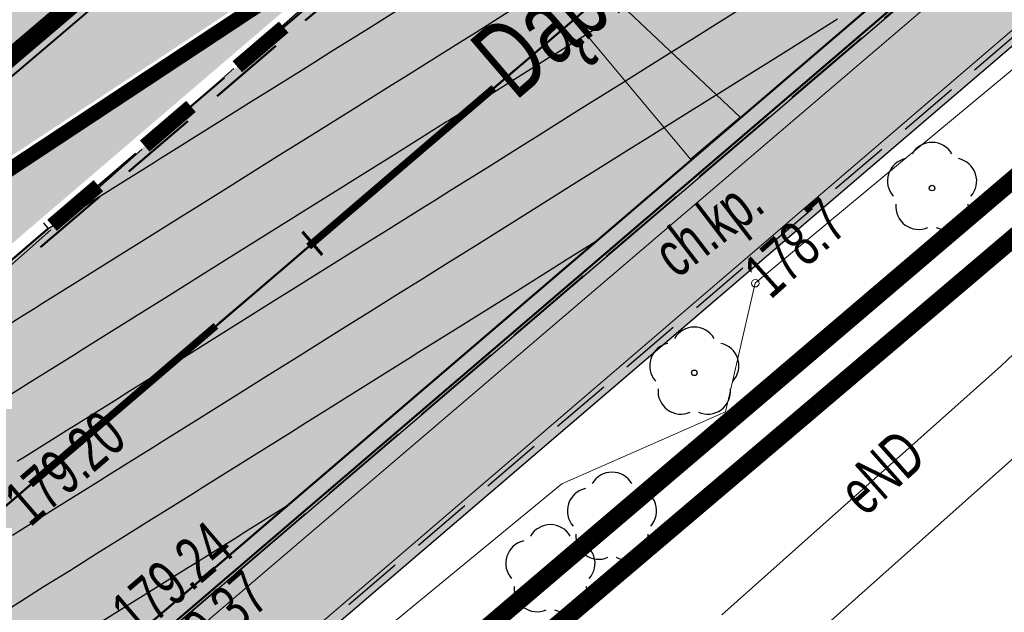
# Model space of a CAD drawing. Header units: metres. Extents: x 7429064 to 7431133, y 5709479 to 5714472.
# Tile 110 of 176: x 7429667 to 7429684, y 5709994 to 5710004. Entities that reach past the tile are written whole.
import ezdxf
from ezdxf.enums import TextEntityAlignment as Align

# ---------------------------------------------------------------- set-up
doc = ezdxf.new("R2010")
doc.units = ezdxf.units.M
for name, pattern in [('1', [0]), ('12', [3, 1, -1, 0, -1]), ('2_KTCR02', [1.5, 1, -0.5]), ('2_KTJZ01', [2, 1.5, -0.5]), ('2_KTKR01', [0]), ('3_14', [1, -1]), ('3_KTCR02', [1.5, 1, -0.5]), ('3_KTJZ01', [2, 1.5, -0.5]), ('3_KTKR01', [0]), ('4_SUPE_01', [0]), ('4_SUPT_01', [0]), ('4_SUPW_01', [0]), ('7_1', [0]), ('7_SUPE_01', [0]), ('7_SUPT_01', [0]), ('7_SUPW_01', [0]), ('CENTER2', [1.125, 0.75, -0.125, 0.125, -0.125]), ('DASHED', [19.05, 12.7, -6.35]), ('HIDDEN', [0.375, 0.25, -0.125])]:
    doc.linetypes.add(name, pattern=pattern)
for name, color, linetype in [('_1_Mapa', 7, 'Continuous'), ('_1_X-REFY', 7, 'Continuous'), ('C-DROGI-SYTUACJA-ETYKIETY', 7, 'Continuous'), ('C-TEREN', 7, 'Continuous'), ('zzz.gaHSDomyslna', 7, 'Continuous')]:
    doc.layers.add(name, color=color, linetype=linetype)
doc.layers.add('_Brudnopis', color=22, linetype='Continuous', lineweight=50, plot=False)
for name, color, linetype, lineweight in [('_D_4_ŚCIEK PRZYKRAWĘŻNIKOWY_2 KOSTKI', 200, 'DASHED', 50), ('_D_7_PAS DROGOWY-LINIA ROZGR TEREN INW', 222, 'HIDDEN', 50), ('_D_7_TEREN NIEZBEDNY DLA OB_BUD', 252, 'HIDDEN', 50), ('_D_8_Wymiary', 7, 'Continuous', 20), ('D_1_KOCIE OCZKA', 7, 'Continuous', 50), ('D_1_LINIA_KRAWĘŻNIK KAM_20_30 WYN 0 CM_BEZ FAZY', 80, 'DASHED', 50), ('D_1_LINIA_KRAWĘŻNIK_BET_20_30 WYN 12 CM - III', 7, 'Continuous', 50), ('D_1_Nachylenie_poprzeczne', 7, 'Continuous', 20), ('gaPoziome', 7, 'Continuous', 30), ('GMINA_L_0', 252, '12', 35), ('KTCR_E_T_1', 252, 'Continuous', 15), ('KTCR_L_1', 252, '2_KTCR02', 30), ('KTJZ_L_0', 252, '2_KTJZ01', 30), ('KTKR_L_0', 252, '2_KTKR01', 30), ('KTUL_E_T_0', 252, 'Continuous', 25), ('OBOP_T_1', 82, 'Continuous', 30), ('RTPW_T_1', 252, 'Continuous', 15), ('SUPE_E_T_3', 252, 'Continuous', 15), ('SUPE_L_3', 252, '4_SUPE_01', 18), ('SUPT_L_0', 252, '4_SUPT_01', 18), ('SUPW_L_0', 252, '4_SUPW_01', 18), ('SUTT_T_0', 252, 'Continuous', 18)]:
    doc.layers.add(name, color=color, linetype=linetype, lineweight=lineweight)
doc.layers.add('D_1_LINIA_OBRZEŻE_BET_6x30cm - III', color=24, linetype='Continuous', lineweight=30, transparency=0.3)
for name, color, linetype, lineweight, true_color, transparency in [('D_2_HECZ_CHODNIK_KOSTKA', 7, 'Continuous', 0, 0xf7f588, 0.35), ('D_2_HECZ_JEZDNIA KR3- NOWA KONSTRUKCJA', 7, 'Continuous', 13, 0x99e6ff, 0.3), ('D_2_HECZ_ZATOKI AUTOBUSOWE', 7, 'Continuous', 0, 0x002e23, 0.5)]:
    doc.layers.add(name, color=color, linetype=linetype, lineweight=lineweight, true_color=true_color, transparency=transparency)
doc.layers.add('DZIALKA_L_0', color=7, linetype='1', lineweight=40, true_color=0x008000)
doc.layers.add('HECZ DROGI ROWEROWE', color=7, linetype='Continuous', lineweight=13, true_color=0xff8a8a)

# ---------------------------------------------------------------- blocks, each defined once
blk = doc.blocks.new('3_OBOP02_01')
at = {"linetype": 'Continuous'}
blk.add_circle((0, 0), 0.045, dxfattribs=at)
for centre, start, end in [((0, 0.375), 30.1401, 149.8599), ((-0.357, 0.116), 102.1445, 221.86), ((0.357, 0.116), 318.14, 77.8555), ((-0.22, -0.303), 174.1482, 293.8542), ((0.22, -0.303), 246.1458, 5.8518)]:
    blk.add_arc(centre, 0.375, start, end, dxfattribs=at)
blk = doc.blocks.new('7_SUPS01_07')
at = {"linetype": 'Continuous'}
blk.add_circle((0, 0), 0.0625, dxfattribs=at)
blk = doc.blocks.new('X-ref_MDCP_Szara')
at = {"layer": 'DZIALKA_L_0', "linetype": '1'}
for p, q in [((7429836.45, 5710146.5), (7429660.24, 5709996.55)), ((7429668.8, 5709988.15), (7429832.91, 5710127.96))]:
    blk.add_line(p, q, dxfattribs=at)
at = {"layer": 'GMINA_L_0', "linetype": '12'}
blk.add_line((7429660.24, 5709996.55), (7429836.45, 5710146.5), dxfattribs=at)
at = {"layer": 'KTCR_L_1', "linetype": '3_14'}
blk.add_line((7429669.51, 5709993.15), (7429691.93, 5710012.33), dxfattribs=at)
at = {"layer": 'KTCR_L_1', "linetype": '3_KTCR02'}
blk.add_line((7429693.03, 5710011.15), (7429670.48, 5709991.88), dxfattribs=at)
at = {"layer": 'KTJZ_L_0', "linetype": '3_KTJZ01'}
for p, q in [((7429665.37, 5709997.77), (7429687.8, 5710017.54)), ((7429691.93, 5710012.33), (7429669.51, 5709993.15))]:
    blk.add_line(p, q, dxfattribs=at)
at = {"layer": 'KTKR_L_0', "linetype": '3_KTKR01'}
blk.add_line((7429669.51, 5709993.15), (7429691.93, 5710012.33), dxfattribs=at)
at = {"layer": 'SUPE_L_3', "linetype": '7_SUPE_01'}
for p, q in [((7429683.58, 5709997.85), (7429685.19, 5709999.39)), ((7429679, 5709993.77), (7429683.58, 5709997.85))]:
    blk.add_line(p, q, dxfattribs=at)
at = {"layer": 'SUPT_L_0', "linetype": '7_SUPT_01'}
for p, q in [((7429679.55, 5709999.21), (7429709.97, 5710024.48)), ((7429680.47, 5709993.39), (7429691.22, 5710002.97)), ((7429679.06, 5709997.1), (7429679.55, 5709999.21)), ((7429676.38, 5709995.92), (7429679.06, 5709997.1)), ((7429663.52, 5709985.36), (7429676.38, 5709995.92))]:
    blk.add_line(p, q, dxfattribs=at)
at = {"layer": 'SUPW_L_0', "linetype": '7_SUPW_01'}
for p, q in [((7429659.872, 5709982.877), (7429732.87, 5710045.46)), ((7429694.747, 5710014.324), (7429659.01, 5709983.809))]:
    blk.add_line(p, q, dxfattribs=at)
at = {"layer": 'SUPW_L_0', "linetype": '7_1'}
for p, q in [((7429659.872, 5709982.877), (7429732.87, 5710045.46)), ((7429659.01, 5709983.809), (7429694.747, 5710014.324))]:
    blk.add_line(p, q, dxfattribs=at)
at = {"layer": 'OBOP_T_1'}
for p in [(7429682.45, 5710000.77), (7429678.55, 5709997.74), (7429677.2, 5709995.36), (7429676.19, 5709994.5)]:
    blk.add_blockref('3_OBOP02_01', p, dxfattribs=at)
at = {"layer": 'SUTT_T_0'}
blk.add_blockref('7_SUPS01_07', (7429679.55, 5709999.21), dxfattribs=at)
at = {"layer": 'KTCR_E_T_1', "width": 0.7}
blk.add_text('ch.kp.', height=0.75, rotation=37.5191, dxfattribs=at).set_placement((7429678.831, 5710000.066), align=Align.MIDDLE)
at = {"layer": 'KTUL_E_T_0', "width": 0.7}
blk.add_text('Dąbrowska', height=1.25, rotation=40.5459, dxfattribs=at).set_placement((7429677.534, 5710004.446), align=Align.MIDDLE)
at = {"layer": 'RTPW_T_1', "width": 0.7}
blk.add_text('179.20', height=0.75, rotation=40.8316, dxfattribs=at).set_placement((7429667.41, 5709995.48), align=Align.MIDDLE_LEFT)
blk.add_text('179.24', height=0.75, rotation=40.5245, dxfattribs=at).set_placement((7429669.41, 5709993.38))
blk.add_text('179.37', height=0.75, rotation=40.8091, dxfattribs=at).set_placement((7429669.51, 5709993.15), align=Align.TOP_LEFT)
at = {"layer": 'SUPE_E_T_3', "width": 0.7}
blk.add_text('eND', height=0.75, rotation=41.6956, dxfattribs=at).set_placement((7429681.625, 5709996.109), align=Align.MIDDLE)
at = {"layer": 'SUTT_T_0', "width": 0.7}
blk.add_text('178.7', height=0.75, rotation=41.9019, dxfattribs=at).set_placement((7429679.55, 5709999.21), align=Align.MIDDLE_LEFT)
blk = doc.blocks.new('*U280')
at = {"layer": 'zzz.gaHSDomyslna', "color": 140}
for points in [[(22.792, 19.507, 0.12, 0.12, 0), (25.831, 22.108, 0.12, 0.12, 0)], [(18.234, 15.606, 0.12, 0.12, 0), (21.273, 18.206, 0.12, 0.12, 0)]]:
    blk.add_lwpolyline(points, format="xyseb", dxfattribs=at)
blk = doc.blocks.new('*U287')
at = {"layer": 'zzz.gaHSDomyslna', "color": 140}
for points in [[(37.987, 32.512, 0.24, 0.24, 0), (38.747, 33.162, 0.24, 0.24, 0)], [(36.467, 31.211, 0.24, 0.24, 0), (37.227, 31.861, 0.24, 0.24, 0)], [(34.948, 29.911, 0.24, 0.24, 0), (35.708, 30.561, 0.24, 0.24, 0)]]:
    blk.add_lwpolyline(points, format="xyseb", dxfattribs=at)
blk = doc.blocks.new('*U210')
at = {"layer": 'zzz.gaHSDomyslna', "color": 140}
blk.add_lwpolyline([(0, 0, 0.24, 0.24, 0), (5.822, 3.844, 0.24, 0.24, 0.031099), (8.779, 6.072, 0.24, 0.24, 0), (20.467, 16.076, 0.24, 0.24, 0)], format="xyseb", dxfattribs=at)
blk = doc.blocks.new('spearator')
at = {"layer": 'D_1_KOCIE OCZKA'}
h = blk.add_hatch(color=12, dxfattribs=at)
h.dxf.hatch_style = 1
edge = h.paths.add_edge_path()
edge.add_line((7429810.877, 5710121.625), (7429811.641, 5710122.271))
edge.add_arc((7429811.592, 5710122.328), 0.075, 310.2315, 490.2315)
edge.add_line((7429811.544, 5710122.386), (7429810.781, 5710121.74))
edge.add_arc((7429810.829, 5710121.683), 0.075, 130.2315, 310.2315)
at = {"layer": 'D_1_KOCIE OCZKA', "lineweight": 18, "flags": 128}
blk.add_lwpolyline([(7429810.877, 5710121.625), (7429811.641, 5710122.271, 1), (7429811.544, 5710122.386), (7429810.781, 5710121.74, 1)], format="xyb", close=True, dxfattribs=at)
blk = doc.blocks.new('X-ref_SOR')
at = {"layer": 'D_1_KOCIE OCZKA', "rotation": 353.3374270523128}
blk.add_blockref('spearator', (-612466.144, 900463.428), dxfattribs=at)
at = {"layer": 'gaPoziome'}
for name, p in [('*U210', (7429666.336, 5710000.426)), ('*U280', (7429649.431, 5709980.304)), ('*U287', (7429633.068, 5709970.248))]:
    blk.add_blockref(name, p, dxfattribs=at)
blk = doc.blocks.new('x-ref_warstwice')
at = {"layer": 'C-TEREN', "color": 46, "linetype": 'Continuous', "lineweight": 30}
for p, q in [((7429676.225, 5710002.947, 179.2), (7429676.982, 5710003.421, 179.2)), ((7429676.982, 5710003.421, 179.2), (7429677.083, 5710003.484, 179.2)), ((7429677.083, 5710003.484, 179.2), (7429677.091, 5710003.489, 179.2)), ((7429675.368, 5710002.411, 179.2), (7429676.166, 5710002.91, 179.2)), ((7429676.166, 5710002.91, 179.2), (7429676.225, 5710002.947, 179.2)), ((7429674.971, 5710002.163, 179.2), (7429675.349, 5710002.399, 179.2)), ((7429675.349, 5710002.399, 179.2), (7429675.368, 5710002.411, 179.2)), ((7429674.533, 5710001.889, 179.2), (7429674.971, 5710002.163, 179.2)), ((7429674.511, 5710001.875, 179.2), (7429674.533, 5710001.889, 179.2)), ((7429673.654, 5710001.339, 179.2), (7429674.487, 5710001.86, 179.2)), ((7429674.487, 5710001.86, 179.2), (7429674.511, 5710001.875, 179.2)), ((7429672.9, 5710000.867, 179.2), (7429673.654, 5710001.339, 179.2)), ((7429672.083, 5710000.356, 179.2), (7429672.796, 5710000.802, 179.2)), ((7429672.796, 5710000.802, 179.2), (7429672.9, 5710000.867, 179.2)), ((7429671.779, 5710000.166, 179.2), (7429671.939, 5710000.266, 179.2)), ((7429671.939, 5710000.266, 179.2), (7429672.083, 5710000.356, 179.2)), ((7429671.082, 5709999.73, 179.2), (7429671.779, 5710000.166, 179.2)), ((7429670.451, 5709999.335, 179.2), (7429671.082, 5709999.73, 179.2)), ((7429670.225, 5709999.194, 179.2), (7429670.451, 5709999.335, 179.2)), ((7429669.975, 5709999.037, 179.2), (7429670.225, 5709999.194, 179.2)), ((7429669.367, 5709998.657, 179.2), (7429669.975, 5709999.037, 179.2)), ((7429668.818, 5709998.313, 179.2), (7429669.367, 5709998.657, 179.2)), ((7429668.51, 5709998.121, 179.2), (7429668.818, 5709998.313, 179.2)), ((7429667.952, 5709997.772, 179.2), (7429668.383, 5709998.042, 179.2)), ((7429668.383, 5709998.042, 179.2), (7429668.462, 5709998.091, 179.2)), ((7429668.462, 5709998.091, 179.2), (7429668.51, 5709998.121, 179.2)), ((7429667.653, 5709997.585, 179.2), (7429667.952, 5709997.772, 179.2)), ((7429667.185, 5709997.292, 179.2), (7429667.653, 5709997.585, 179.2))]:
    blk.add_line(p, q, dxfattribs=at)
at = {"layer": 'C-TEREN', "color": 42, "linetype": 'HIDDEN', "lineweight": 25, "ltscale": 10}
for points, elevation in [([(7429667.446, 5709996.289), (7429667.563, 5709996.362), (7429668.303, 5709996.825), (7429668.368, 5709996.866), (7429669.033, 5709997.282), (7429669.155, 5709997.358), (7429669.16, 5709997.361), (7429669.196, 5709997.384), (7429669.906, 5709997.828), (7429670.012, 5709997.894), (7429670.017, 5709997.898), (7429670.023, 5709997.901), (7429670.875, 5709998.434), (7429671.645, 5709998.916), (7429671.732, 5709998.97), (7429671.828, 5709999.03), (7429672.589, 5709999.506), (7429673.278, 5709999.937), (7429673.447, 5710000.043), (7429674.094, 5710000.448), (7429674.304, 5710000.579), (7429674.535, 5710000.724), (7429675.161, 5710001.115), (7429675.727, 5710001.469), (7429676.018, 5710001.651), (7429676.544, 5710001.98), (7429676.876, 5710002.188), (7429677.36, 5710002.491), (7429677.733, 5710002.724), (7429678.145, 5710002.982), (7429678.59, 5710003.26), (7429678.993, 5710003.512), (7429679.447, 5710003.797)], 179.22), ([(7429667.002, 5709998.344), (7429667.535, 5709998.678), (7429667.733, 5709998.801), (7429667.769, 5709998.824), (7429667.86, 5709998.881), (7429668.44, 5709999.243), (7429668.717, 5709999.417), (7429669.024, 5709999.609), (7429669.574, 5709999.953), (7429670.072, 5710000.265), (7429670.432, 5710000.49), (7429670.828, 5710000.738), (7429671.289, 5710001.026), (7429671.705, 5710001.286), (7429672.146, 5710001.562), (7429672.522, 5710001.797), (7429673.003, 5710002.098), (7429673.536, 5710002.431), (7429673.861, 5710002.635), (7429674.155, 5710002.819), (7429674.718, 5710003.171), (7429674.971, 5710003.329), (7429675.575, 5710003.707)], 179.18), ([(7429667.877, 5710000.198), (7429667.887, 5710000.186), (7429667.955, 5710000.107), (7429668.061, 5710000.173), (7429668.067, 5710000.177), (7429668.073, 5710000.18), (7429668.924, 5710000.713), (7429669.694, 5710001.195), (7429669.781, 5710001.249), (7429669.877, 5710001.309), (7429670.639, 5710001.786), (7429671.327, 5710002.216), (7429671.496, 5710002.322), (7429672.144, 5710002.727), (7429672.353, 5710002.858), (7429672.585, 5710003.003), (7429673.21, 5710003.394), (7429673.777, 5710003.749)], 179.16), ([(7429680.901, 5710003.539), (7429680.098, 5710003.037), (7429679.371, 5710002.582), (7429679.24, 5710002.501), (7429679.096, 5710002.41), (7429678.383, 5710001.964), (7429677.738, 5710001.561), (7429677.526, 5710001.428), (7429676.922, 5710001.05), (7429676.669, 5710000.892), (7429676.105, 5710000.539), (7429675.811, 5710000.355), (7429675.486, 5710000.152), (7429674.954, 5709999.819), (7429674.472, 5709999.518), (7429674.097, 5709999.283), (7429673.656, 5709999.007), (7429673.24, 5709998.747), (7429672.779, 5709998.459), (7429672.382, 5709998.21), (7429672.023, 5709997.986), (7429671.525, 5709997.674), (7429670.974, 5709997.33), (7429670.668, 5709997.138), (7429670.39, 5709996.964), (7429669.81, 5709996.602), (7429669.72, 5709996.545), (7429669.683, 5709996.522), (7429669.486, 5709996.398), (7429668.953, 5709996.065), (7429668.757, 5709995.943), (7429668.096, 5709995.529), (7429667.365, 5709995.072)], 179.24), ([(7429676.921, 5709999.883), (7429676.483, 5709999.609), (7429676.462, 5709999.596), (7429676.437, 5709999.581), (7429675.604, 5709999.059), (7429674.851, 5709998.588), (7429674.747, 5709998.523), (7429674.034, 5709998.077), (7429673.89, 5709997.987), (7429673.73, 5709997.887), (7429673.032, 5709997.451), (7429672.401, 5709997.056), (7429672.175, 5709996.914), (7429671.925, 5709996.758), (7429671.318, 5709996.378), (7429670.768, 5709996.034), (7429670.461, 5709995.842), (7429670.412, 5709995.812), (7429670.334, 5709995.762), (7429669.902, 5709995.493), (7429669.603, 5709995.306), (7429669.135, 5709995.013), (7429668.746, 5709994.769), (7429668.316, 5709994.5), (7429667.889, 5709994.233), (7429667.503, 5709993.991), (7429667.032, 5709993.697)], 179.26), ([(7429671.857, 5709995.549), (7429671.146, 5709995.104), (7429671.111, 5709995.082), (7429671.105, 5709995.079), (7429670.984, 5709995.003), (7429670.319, 5709994.587), (7429670.254, 5709994.546), (7429669.513, 5709994.083), (7429669.396, 5709994.01), (7429669.267, 5709993.929), (7429668.539, 5709993.473)], 179.28)]:
    blk.add_lwpolyline(points, dxfattribs=dict(at, elevation=elevation))
blk = doc.blocks.new('AeccTickLine')
at = {"color": 0, "linetype": 'ByBlock', "lineweight": -2}
blk.add_line((0, 1), (0, -1), dxfattribs=at)
blk = doc.blocks.new('OŚ_Dąbrowskiego_1')
at = {"layer": '_D_8_Wymiary', "color": 1, "linetype": 'CENTER2', "lineweight": 35, "flags": 128}
blk.add_lwpolyline([(7429230.998, 5709660.664), (7429273.145, 5709676.622, 0.085629), (7429337.582, 5709714.618), (7429502.301, 5709854.381), (7429714.669, 5710036.139), (7429868.111, 5710165.952)], format="xyb", dxfattribs=at)
at = {"layer": 'C-DROGI-SYTUACJA-ETYKIETY', "color": 7, "linetype": 'Continuous', "lineweight": 60, "xscale": 0.25, "yscale": 0.25, "zscale": 0.25, "rotation": 40.55900962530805}
blk.add_blockref('AeccTickLine', (7429672.284, 5709999.863), dxfattribs=at)

msp = doc.modelspace()

# ---------------------------------------------------------------- hatches: boundary and pattern name
at = {"layer": 'D_1_Nachylenie_poprzeczne', "transparency": 33554508}
h = msp.add_hatch(color=256, dxfattribs=at)
h.dxf.hatch_style = 1
h.paths.add_polyline_path([(7429679.302, 5710001.932), (7429678.489, 5710001.244), (7429672.722, 5710008.149)])
at = {"layer": 'D_2_HECZ_CHODNIK_KOSTKA', "transparency": 33554585}
h = msp.add_hatch(color=256, dxfattribs=at)
h.dxf.hatch_style = 1
h.paths.add_polyline_path([(7429638.934, 5709954.087), (7429640.777, 5709951.999), (7429638.441, 5709949.938), (7429636.626, 5709951.994)], flags=16)
edge = h.paths.add_edge_path(flags=16)
edge.add_arc((7429654.582, 5709963.368), 1.5, 0, 360)
h.paths.add_polyline_path([(7429662.693, 5709978.696), (7429660.193, 5709981.617), (7429660.302, 5709983.027), (7429663.87, 5709986.081), (7429664.797, 5709985.745), (7429665.85, 5709979.514), (7429664.189, 5709978.469)], flags=16)
edge = h.paths.add_edge_path(flags=16)
edge.add_arc((7429638.601, 5709947.846), 0.045, 131.8272, 219.3849)
edge.add_line((7429638.566, 5709947.817), (7429636.832, 5709946.394))
edge.add_line((7429636.832, 5709946.394), (7429635.391, 5709947.983))
edge.add_line((7429635.391, 5709947.983), (7429637.179, 5709949.435))
edge.add_line((7429637.179, 5709949.435), (7429638.571, 5709947.879))
edge = h.paths.add_edge_path(flags=16)
edge.add_arc((7429645.82, 5709955.199), 1.5, 0, 180)
edge.add_arc((7429645.82, 5709955.199), 1.5, 180, 360)
edge = h.paths.add_edge_path()
edge.add_line((7429712.034, 5710029.935), (7429658.242, 5709983.896))
edge.add_arc((7429659.833, 5709982.472), 2.136, 138.1636, 217.4167)
edge.add_line((7429658.137, 5709981.174), (7429662.461, 5709976.122))
edge.add_line((7429662.461, 5709976.122), (7429648.558, 5709964.222))
edge.add_line((7429648.558, 5709964.222), (7429646.835, 5709966.236))
edge.add_line((7429646.835, 5709966.236), (7429635.022, 5709956.126))
edge.add_arc((7429638.273, 5709952.327), 5, 130.559, 179.1421)
edge.add_line((7429633.274, 5709952.402), (7429636.193, 5709940.012))
edge.add_line((7429636.193, 5709940.012), (7429636.937, 5709940.297))
edge.add_line((7429636.937, 5709940.297), (7429638.161, 5709941.514))
edge.add_line((7429638.161, 5709941.514), (7429636.84, 5709943.07))
edge.add_line((7429636.84, 5709943.07), (7429641.44, 5709947.06))
edge.add_line((7429641.44, 5709947.06), (7429642.8, 5709945.53))
edge.add_line((7429642.8, 5709945.53), (7429644.87, 5709947.34))
edge.add_line((7429644.87, 5709947.34), (7429643.5, 5709948.96))
edge.add_line((7429643.5, 5709948.96), (7429652.14, 5709956.36))
edge.add_line((7429652.14, 5709956.36), (7429658.31, 5709961.76))
edge.add_line((7429658.31, 5709961.76), (7429659.652, 5709960.219))
edge.add_line((7429659.652, 5709960.219), (7429660.67, 5709961.16))
edge.add_line((7429660.67, 5709961.16), (7429659.38, 5709962.66))
edge.add_line((7429659.38, 5709962.66), (7429662.38, 5709965.27))
edge.add_line((7429662.38, 5709965.27), (7429663.721, 5709963.735))
edge.add_line((7429663.721, 5709963.735), (7429664.65, 5709964.56))
edge.add_line((7429664.65, 5709964.56), (7429661.84, 5709967.78))
edge.add_line((7429661.84, 5709967.78), (7429666.72, 5709971.95))
edge.add_line((7429666.72, 5709971.95), (7429664.152, 5709974.98))
edge.add_line((7429664.152, 5709974.98), (7429668.661, 5709978.913))
edge.add_line((7429668.661, 5709978.913), (7429667.19, 5709980.588))
edge.add_line((7429667.19, 5709980.588), (7429666.126, 5709986.882))
edge.add_line((7429666.126, 5709986.882), (7429666.719, 5709988.519))
edge.add_line((7429666.719, 5709988.519), (7429714.477, 5710029.393))
edge.add_line((7429714.477, 5710029.393), (7429714.151, 5710029.773))
edge.add_line((7429714.151, 5710029.773), (7429712.034, 5710029.935))
edge = h.paths.add_edge_path()
edge.add_line((7429827.678, 5710127.816), (7429718.119, 5710035.128))
edge.add_line((7429718.119, 5710035.128), (7429717.952, 5710033.022))
edge.add_line((7429717.952, 5710033.022), (7429718.278, 5710032.643))
edge.add_line((7429718.278, 5710032.643), (7429831.149, 5710128.133))
edge.add_arc((7429829.636, 5710125.542), 3, 59.7039, 130.7355)
at = {"layer": 'D_2_HECZ_JEZDNIA KR3- NOWA KONSTRUKCJA'}
h = msp.add_hatch(color=256, dxfattribs=at)
h.dxf.hatch_style = 1
edge = h.paths.add_edge_path()
edge.add_arc((7429610.557, 5709990.469), 30, 310.559, 314.2935)
edge.add_arc((7429610.557, 5709990.469), 30, 314.2935, 325.3941)
edge.add_line((7429635.249, 5709973.431), (7429635.899, 5709972.672))
edge.add_line((7429635.899, 5709972.672), (7429667.702, 5709999.89))
edge.add_line((7429667.702, 5709999.89), (7429675.246, 5710006.347))
edge.add_line((7429675.246, 5710006.347), (7429712.724, 5710038.423))
edge.add_line((7429712.724, 5710038.423), (7429823.828, 5710132.378))
edge.add_line((7429823.828, 5710132.378), (7429834.316, 5710141.377))
edge.add_line((7429834.316, 5710141.377), (7429846.156, 5710151.524))
edge.add_line((7429846.156, 5710151.524), (7429850.099, 5710146.734))
edge.add_line((7429850.099, 5710146.734), (7429838.187, 5710136.85))
edge.add_line((7429838.187, 5710136.85), (7429827.698, 5710127.833))
edge.add_line((7429827.698, 5710127.833), (7429716.613, 5710033.854))
edge.add_line((7429716.613, 5710033.854), (7429633.474, 5709962.699))
edge.add_arc((7429636.726, 5709958.9), 5, 130.559, 193.2571)
edge.add_line((7429631.859, 5709957.753), (7429636.051, 5709939.958))
edge.add_line((7429636.051, 5709939.958), (7429630.653, 5709938.888))
edge.add_line((7429630.653, 5709938.888), (7429629.491, 5709943.821))
edge.add_arc((7429623.651, 5709942.445), 6, 13.2571, 130.559)
edge.add_line((7429619.749, 5709947.003), (7429619.729, 5709946.986))
edge.add_line((7429619.729, 5709946.986), (7429617.779, 5709949.265))
edge.add_line((7429617.779, 5709949.265), (7429606.383, 5709939.512))
edge.add_line((7429606.383, 5709939.512), (7429594.274, 5709929.149))
edge.add_line((7429594.274, 5709929.149), (7429594.825, 5709928.314))
edge.add_line((7429594.825, 5709928.314), (7429589.708, 5709924.935))
edge.add_arc((7429606.237, 5709899.9), 30, 123.434, 130.559)
edge.add_line((7429586.73, 5709922.692), (7429529.23, 5709873.48))
edge.add_line((7429529.23, 5709873.48), (7429502.179, 5709850.343))
edge.add_line((7429502.179, 5709850.343), (7429339.523, 5709712.33))
edge.add_arc((7429194.822, 5709882.942), 223.711, 294.66533, 310.3021, ccw=False)
edge.add_arc((7429190.304, 5709894.737), 236.317, 290.79615, 294.46753, ccw=False)
edge.add_line((7429274.207, 5709673.816), (7429245.41, 5709663.13))
edge.add_line((7429245.41, 5709663.13), (7429242.106, 5709661.907))
edge.add_line((7429242.106, 5709661.907), (7429240.354, 5709666.717))
edge.add_line((7429240.354, 5709666.717), (7429244.254, 5709668.201))
edge.add_line((7429244.254, 5709668.201), (7429272.082, 5709679.428))
edge.add_arc((7429195.246, 5709882.369), 217, 290.73736, 310.31443)
edge.add_line((7429335.641, 5709716.905), (7429500.355, 5709856.664))
edge.add_line((7429500.355, 5709856.664), (7429629.269, 5709966.997))
edge.add_line((7429629.269, 5709966.997), (7429630.064, 5709967.677))
at = {"layer": 'D_2_HECZ_ZATOKI AUTOBUSOWE', "transparency": 33554585}
h = msp.add_hatch(color=256, dxfattribs=at)
h.dxf.hatch_style = 1
edge = h.paths.add_edge_path()
edge.add_line((7429635.366, 5709973.602), (7429635.921, 5709972.954))
edge.add_line((7429635.921, 5709972.954), (7429674.008, 5710005.55))
edge.add_arc((7429657.258, 5710030.439), 30, 303.434, 303.9394, ccw=False)
edge.add_line((7429673.788, 5710005.404), (7429656.72, 5709994.135))
edge.add_arc((7429673.25, 5709969.1), 30, 123.434, 130.559)
edge.add_line((7429653.743, 5709991.892), (7429642.347, 5709982.138))
edge.add_arc((7429661.854, 5709959.346), 30, 130.559, 148.7539)
edge.add_arc((7429610.557, 5709990.469), 30, 325.7896, 328.7539, ccw=False)
at = {"layer": 'HECZ DROGI ROWEROWE'}
h = msp.add_hatch(color=256, dxfattribs=at)
h.dxf.hatch_style = 1
edge = h.paths.add_edge_path()
edge.add_arc((7429796.82, 5710136.433), 20.404, 308.0322, 334.2528)
edge.add_arc((7429835.93, 5710116.897), 23.318, 143.7897, 152.7624, ccw=False)
edge.add_arc((7429839.325, 5710112.767), 28.527, 132.1511, 141.1238, ccw=False)
edge.add_line((7429820.181, 5710133.917), (7429834.124, 5710145.713))
edge.add_arc((7429837.354, 5710141.896), 5, 102.0154, 130.2315, ccw=False)
edge.add_line((7429836.313, 5710146.786), (7429842.063, 5710148.01))
edge.add_line((7429842.063, 5710148.01), (7429845.234, 5710150.73))
edge.add_line((7429845.234, 5710150.73), (7429843.045, 5710150.264))
edge.add_arc((7429842.629, 5710152.22), 2, 169.0596, 282.0154, ccw=False)
edge.add_line((7429840.665, 5710152.6), (7429846.908, 5710184.895))
edge.add_arc((7429848.38, 5710184.61), 1.5, 109.3988, 169.0596, ccw=False)
edge.add_line((7429847.882, 5710186.025), (7429848.854, 5710186.367))
edge.add_line((7429848.854, 5710186.367), (7429847.265, 5710191.424))
edge.add_line((7429847.265, 5710191.424), (7429846.903, 5710192.479))
edge.add_line((7429846.903, 5710192.479), (7429845.675, 5710198.449))
edge.add_arc((7429825.958, 5710195.082), 20.002, -10.9391, 9.6882, ccw=False)
edge.add_line((7429845.597, 5710191.287), (7429839.403, 5710159.242))
edge.add_arc((7429819.766, 5710163.038), 20, 310.2315, 349.0596, ccw=False)
edge.add_line((7429832.684, 5710147.769), (7429817.64, 5710135.042))
edge.add_arc((7429832.495, 5710117.483), 23, 130.2315, 151.7604)
edge.add_arc((7429794.613, 5710137.829), 20, 310.2315, 331.7604, ccw=False)
edge.add_line((7429807.531, 5710122.56), (7429710.78, 5710040.708))
edge.add_line((7429710.78, 5710040.708), (7429674.341, 5710009.522))
edge.add_arc((7429663.288, 5710022.437), 17, 303.434, 310.559, ccw=False)
edge.add_line((7429672.654, 5710008.25), (7429665.175, 5710003.312))
edge.add_arc((7429654.155, 5710020.002), 20, 287.2523, 303.434, ccw=False)
edge.add_line((7429660.087, 5710000.902), (7429655.396, 5709999.445))
edge.add_arc((7429662.069, 5709977.958), 22.5, 107.2523, 130.559)
edge.add_line((7429647.439, 5709995.052), (7429638.424, 5709987.337))
edge.add_arc((7429653.054, 5709970.242), 22.5, 130.559, 144.5953)
edge.add_line((7429634.715, 5709983.278), (7429621.962, 5709965.306))
edge.add_arc((7429606.364, 5709977.009), 19.5, 310.559, 323.1201, ccw=False)
edge.add_line((7429619.043, 5709962.194), (7429498.409, 5709858.948))
edge.add_line((7429498.409, 5709858.948), (7429409.747, 5709783.718))
edge.add_line((7429409.747, 5709783.718), (7429333.7, 5709719.193))
edge.add_arc((7429195.246, 5709882.369), 214, 294.99294, 310.31443, ccw=False)
edge.add_line((7429285.662, 5709688.408), (7429286.787, 5709685.755))
edge.add_arc((7429195.216, 5709882.43), 216.948, 294.96649, 310.31053)
edge.add_line((7429335.566, 5709716.997), (7429500.277, 5709856.756))
edge.add_line((7429500.277, 5709856.756), (7429621.38, 5709960.403))
edge.add_line((7429621.38, 5709960.403), (7429627.625, 5709965.748))
edge.add_line((7429627.625, 5709965.748), (7429629.904, 5709967.698))
edge.add_line((7429629.904, 5709967.698), (7429629.179, 5709968.529))
edge.add_arc((7429630.687, 5709969.843), 2, 144.5953, 221.0823, ccw=False)
edge.add_line((7429629.056, 5709971.002), (7429636.752, 5709981.829))
edge.add_arc((7429653.054, 5709970.242), 20, 130.559, 144.5953, ccw=False)
edge.add_line((7429640.049, 5709985.437), (7429649.631, 5709993.62))
edge.add_arc((7429662.069, 5709977.958), 20, 107.2523, 128.4533, ccw=False)
edge.add_line((7429656.137, 5709997.058), (7429665.185, 5709999.868))
edge.add_line((7429665.185, 5709999.868), (7429673.721, 5710005.504))
edge.add_arc((7429657.258, 5710030.439), 29.88, 303.434, 310.559)
edge.add_line((7429676.687, 5710007.738), (7429712.64, 5710038.509))
edge.add_line((7429712.64, 5710038.509), (7429809.391, 5710120.361))
edge.add_line((7429809.391, 5710120.361), (7429809.391, 5710120.361))

# ---------------------------------------------------------------- linework, layer by layer
at = {"layer": '_Brudnopis', "flags": 128}
msp.add_lwpolyline([(7429230.998, 5709660.664), (7429273.145, 5709676.622, 0.085605), (7429337.585, 5709714.618), (7429368.823, 5709741.125), (7429502.301, 5709854.381), (7429714.669, 5710036.139), (7429868.111, 5710165.952)], format="xyb", dxfattribs=at)
msp.add_lwpolyline([(7429504.409, 5709851.907), (7429716.775, 5710033.663), (7429870.21, 5710163.471)], dxfattribs=at)
at = {"layer": '_D_4_ŚCIEK PRZYKRAWĘŻNIKOWY_2 KOSTKI', "ltscale": 0.1, "elevation": 0, "flags": 128}
msp.add_lwpolyline([(7429631.646, 5709968.834), (7429675.343, 5710006.233)], dxfattribs=at)
at = {"layer": '_D_7_PAS DROGOWY-LINIA ROZGR TEREN INW', "ltscale": 10, "const_width": 0.3, "flags": 128}
for points in [[(7429287.498, 5709689.141), (7429307.71, 5709696.948), (7429435.698, 5709805.84), (7429660.078, 5709996.74), (7429836.288, 5710146.69)], [(7429668.8, 5709988.15), (7429832.91, 5710127.96)]]:
    msp.add_lwpolyline(points, dxfattribs=at)
at = {"layer": '_D_7_TEREN NIEZBEDNY DLA OB_BUD', "ltscale": 10, "const_width": 0.3, "flags": 128}
msp.add_lwpolyline([(7429838.642, 5710133.498), (7429838.163, 5710130.983), (7429669.785, 5709988.07), (7429674.221, 5709982.833), (7429665.132, 5709974.906), (7429667.705, 5709971.871), (7429662.832, 5709967.707), (7429665.637, 5709964.494), (7429637.109, 5709939.516), (7429616.438, 5709933.991), (7429410.711, 5709758.425), (7429398.46, 5709756.965), (7429363.725, 5709727.377), (7429364.497, 5709726.485), (7429330.157, 5709696.304), (7429317.553, 5709687.475), (7429303.139, 5709679.24), (7429296.402, 5709677.454), (7429295.854, 5709678.755), (7429285.213, 5709675.171), (7429285.468, 5709665.629), (7429278.469, 5709665.47), (7429278.347, 5709670.061), (7429254.481, 5709660.887), (7429229.937, 5709651.368), (7429224.487, 5709665.833), (7429244.657, 5709675.131), (7429249.847, 5709679.192), (7429269.079, 5709686.95), (7429282.549, 5709692.752), (7429296.468, 5709699.803), (7429307.464, 5709706.348), (7429318.986, 5709714.248), (7429330.313, 5709723.204), (7429495.004, 5709862.943), (7429615.273, 5709965.877), (7429632.42, 5709989.108), (7429648.373, 5710002.762), (7429661.377, 5710006.8), (7429669.911, 5710012.64), (7429707.476, 5710044.593), (7429834.508, 5710152.316), (7429838.121, 5710158.939), (7429844.755, 5710193.28), (7429843.741, 5710206.48), (7429852.314, 5710203.598), (7429849.368, 5710188.375), (7429850.227, 5710185.684), (7429848.746, 5710185.163), (7429846.827, 5710175.247), (7429842.58, 5710153.283), (7429856.534, 5710164.104), (7429864.199, 5710154.59)], close=True, dxfattribs=at)
at = {"layer": 'D_1_LINIA_KRAWĘŻNIK KAM_20_30 WYN 0 CM_BEZ FAZY', "ltscale": 0.1, "flags": 128}
msp.add_lwpolyline([(7429635.249, 5709973.431), (7429635.899, 5709972.672), (7429675.246, 5710006.347)], dxfattribs=at)
at = {"layer": 'D_1_LINIA_KRAWĘŻNIK_BET_20_30 WYN 12 CM - III', "flags": 128}
for points in [[(7429712.034, 5710029.935), (7429658.242, 5709983.896, 0.414214), (7429658.023, 5709981.076), (7429662.249, 5709976.138), (7429648.574, 5709964.434), (7429644.348, 5709969.372, 0.414214), (7429641.528, 5709969.591)], [(7429653.743, 5709991.892), (7429653.743, 5709991.892, -0.031099), (7429656.72, 5709994.135), (7429673.788, 5710005.404)]]:
    msp.add_lwpolyline(points, format="xyb", dxfattribs=at)
at = {"layer": 'D_1_LINIA_OBRZEŻE_BET_6x30cm - III', "flags": 128}
msp.add_lwpolyline([(7429668.661, 5709978.913), (7429667.19, 5709980.588), (7429666.126, 5709986.882), (7429666.719, 5709988.519), (7429714.477, 5710029.393)], dxfattribs=at)
at = {"layer": 'D_1_Nachylenie_poprzeczne'}
msp.add_lwpolyline([(7429679.302, 5710001.932), (7429678.489, 5710001.244), (7429672.722, 5710008.149)], close=True, dxfattribs=at)

# ---------------------------------------------------------------- block references
at = {"layer": '_1_Mapa'}
msp.add_blockref('X-ref_MDCP_Szara', (0, 0), dxfattribs=at)
at = {"layer": '_1_X-REFY'}
for name in ['X-ref_SOR', 'OŚ_Dąbrowskiego_1', 'x-ref_warstwice']:
    msp.add_blockref(name, (0, 0), dxfattribs=at)

doc.saveas('drawing.dxf')
